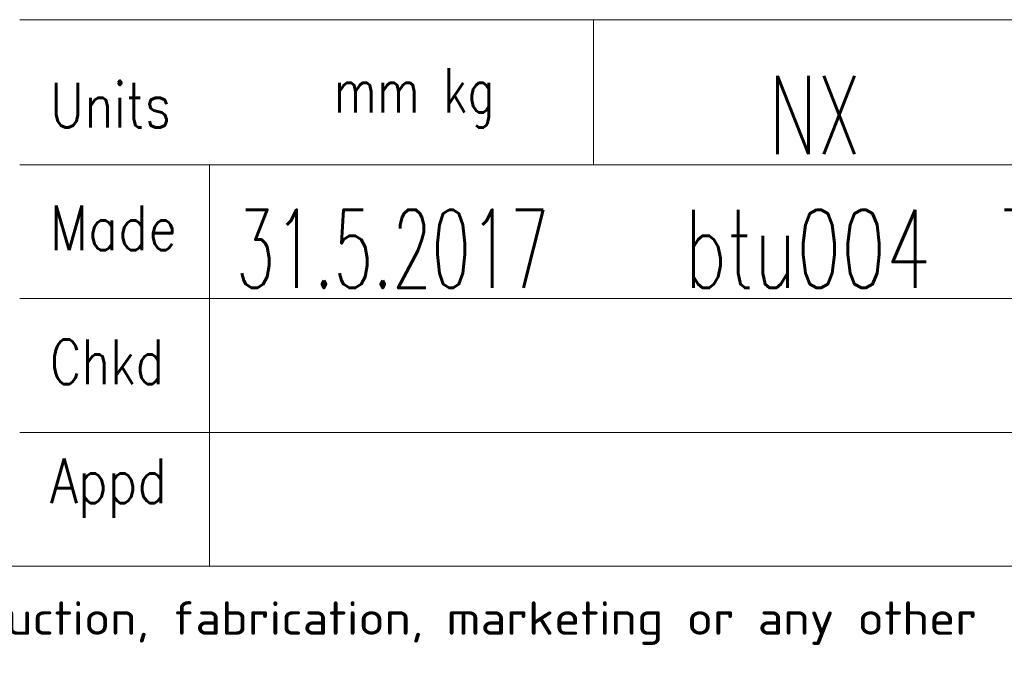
# Model space of a CAD drawing. Header units: inches. Extents: x 0 to 23760, y -13 to 16800.
# Tile 132 of 204: x 16160 to 17924, y 39 to 1180. Entities that reach past the tile are written whole.
import ezdxf

# ---------------------------------------------------------------- set-up
doc = ezdxf.new("R2010")
doc.units = ezdxf.units.IN
doc.layers.add('210', color=7, linetype='Continuous', true_color=0xffffff)
doc.styles.add('iso-1', font='isocp.shx')
doc.styles.add('latin_extended', font='simplex.shx')

msp = doc.modelspace()

# ---------------------------------------------------------------- linework, layer by layer
at = {"layer": '210', "color": 7, "linetype": 'Continuous', "lineweight": 13}
for p, q in [((16160.016, 1180.002), (19719.811, 1180.002)), ((17188.016, 1180.002), (17188.016, 920.002)), ((16160.016, 920.002), (23560.016, 920.002)), ((16500.027, 920.002), (16500.026, 200)), ((16160.018, 680), (18800.018, 680)), ((16160.018, 440.001), (18800.018, 440.001))]:
    msp.add_line(p, q, dxfattribs=at)
at = {"layer": '210', "color": 7, "linetype": 'Continuous', "lineweight": 18}
msp.add_line((200, 200), (23560, 200), dxfattribs=at)

# ---------------------------------------------------------------- texts
at = {"layer": '210', "color": 3, "linetype": 'Continuous', "lineweight": 18, "char_height": 140, "attachment_point": 7, "line_spacing_factor": 0.963855, "style": 'latin_extended'}
for s, insert in [('\\W0.6563;NX', (17502.188, 939.144)), ('\\W0.6681;btu004  Tuori', (17351.357, 699.142)), ('\\W0.5843;31.5.2017', (16547.446, 699.142))]:
    msp.add_mtext(s, dxfattribs=dict(at, insert=insert))
at = {"layer": '210', "color": 211, "linetype": 'Continuous', "lineweight": 18, "char_height": 80, "attachment_point": 7, "line_spacing_factor": 0.963855, "style": 'latin_extended'}
for s, insert in [('\\W0.8114;Units', (16214.256, 986.655)), ('\\W0.7504;mm kg', (16722.985, 986.655)), ('\\W0.8292;Made', (16214.255, 766.653)), ('\\W0.7846;Chkd', (16214.255, 526.653)), ('\\W0.8158;Appd', (16214.254, 286.654))]:
    msp.add_mtext(s, dxfattribs=dict(at, insert=insert))
at = {"layer": '210', "color": 211, "linetype": 'Continuous', "lineweight": 13, "insert": (7369.968, 59.059), "char_height": 60, "attachment_point": 7, "line_spacing_factor": 0.963855, "style": 'iso-1'}
msp.add_mtext('\\W1.2083;Copyright Wärtsilä. All rights reserved. By taking possession of the drawing the recipient recognizes and honours these rights. Neither the whole nor any part of this drawing may be used in any way for construction, fabrication, marketing or any other', dxfattribs=at)

doc.saveas('drawing.dxf')
